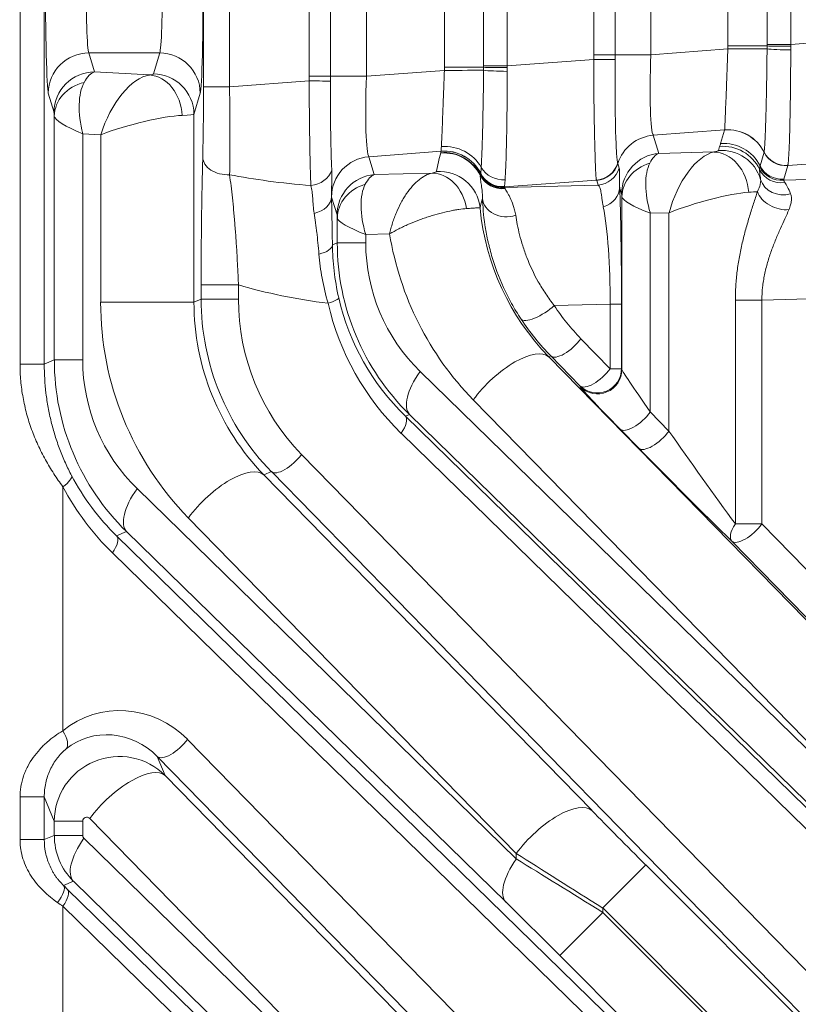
# Model space of a CAD drawing. Header units: millimetres. Extents: x 4 to 836, y 5 to 589.
# Tile 136 of 154: x 725 to 734, y 265 to 277. Entities that reach past the tile are written whole.
import ezdxf

# ---------------------------------------------------------------- set-up
doc = ezdxf.new("R2010")
doc.units = ezdxf.units.MM
doc.layers.add('1', color=7, linetype='Continuous', true_color=0xffffff)
doc.styles.add('ideas_simplex', font='simplex.shx')
doc.dimstyles.get("Standard").update_dxf_attribs({"dimtxt": 0.18, "dimasz": 0.18, "dimexe": 0.18, "dimexo": 0.0625, "dimgap": 0.09, "dimtad": 0, "dimtih": 1, "dimtoh": 1, "dimdec": 4, "dimzin": 0, "dimdsep": 46, "dimtxsty": 'Standard', "dimcen": 0.09, "dimadec": 0, "dimazin": 0, "dimtfac": 1, "dimtdec": 4, "dimtofl": 0, "dimtmove": 0, "dimatfit": 3, "dimfxl": 1, "dimtolj": 1, "dimtzin": 0, "dimarcsym": 0})

# ---------------------------------------------------------------- blocks, each defined once
blk = doc.blocks.new('_U1')
at = {"layer": '1', "color": 152, "lineweight": 13}
for p, q in [((687.377459, 306.372389), (765.429845, 306.372389)), ((706.014546, 253.711148), (765.429845, 253.711148))]:
    blk.add_line(p, q, dxfattribs=at)
at = {"layer": '1', "color": 27, "lineweight": 13}
blk.add_line((763.429845, 306.372389), (763.429845, 253.711148), dxfattribs=at)
at = {"layer": '1', "color": 87, "lineweight": 25}
for p, q in [((761.929845, 287.144268), (756.304845, 287.144268)), ((756.304845, 287.144268), (756.304845, 285.644268)), ((761.929845, 285.644268), (761.929845, 287.144268)), ((756.304845, 274.439268), (756.304845, 272.939268)), ((761.929845, 272.939268), (761.929845, 274.439268)), ((756.304845, 272.939268), (761.929845, 272.939268))]:
    blk.add_line(p, q, dxfattribs=at)
at = {"layer": '1', "color": 27, "lineweight": 18}
for points in [[(763.429845, 306.372389), (763.958826, 303.372391), (762.900864, 303.372387)], [(763.429845, 253.711148), (762.900864, 256.711146), (763.958826, 256.71115)]]:
    blk.add_solid(points, dxfattribs=at)
at = {"layer": '1', "color": 87, "linetype": 'Continuous', "lineweight": 25, "char_height": 3, "attachment_point": 7, "rotation": 90, "line_spacing_factor": 1.204819, "style": 'ideas_simplex'}
for s, insert in [('\\W1.2097;52,7', (754.463845, 274.386768)), ('\\W1.2097;2.07', (761.776345, 274.386768))]:
    blk.add_mtext(s, dxfattribs=dict(at, insert=insert))
blk = doc.blocks.new('_U6')
at = {"layer": '1', "color": 152, "lineweight": 13}
for p, q in [((678.538624, 315.211223), (784.688083, 315.211223)), ((650.312249, 253.711148), (784.688083, 253.711148))]:
    blk.add_line(p, q, dxfattribs=at)
at = {"layer": '1', "color": 27, "lineweight": 13}
blk.add_line((782.688083, 315.211223), (782.688083, 253.711148), dxfattribs=at)
at = {"layer": '1', "color": 87, "lineweight": 25}
for p, q in [((781.188083, 293.048685), (775.563083, 293.048685)), ((775.563083, 293.048685), (775.563083, 291.548685)), ((781.188083, 291.548685), (781.188083, 293.048685)), ((775.563083, 277.373685), (775.563083, 275.873685)), ((781.188083, 275.873685), (781.188083, 277.373685)), ((775.563083, 275.873685), (781.188083, 275.873685))]:
    blk.add_line(p, q, dxfattribs=at)
at = {"layer": '1', "color": 27, "lineweight": 18}
for points in [[(782.688083, 315.211223), (783.217064, 312.211225), (782.159102, 312.211221)], [(782.688083, 253.711148), (782.159102, 256.711146), (783.217064, 256.71115)]]:
    blk.add_solid(points, dxfattribs=at)
at = {"layer": '1', "color": 87, "linetype": 'Continuous', "lineweight": 25, "char_height": 3, "attachment_point": 7, "rotation": 90, "line_spacing_factor": 1.204819, "style": 'ideas_simplex'}
for s, insert in [('\\W1.2558;2.421', (781.034583, 277.321185)), ('\\W1.2097;61,5', (773.722083, 278.806185))]:
    blk.add_mtext(s, dxfattribs=dict(at, insert=insert))

msp = doc.modelspace()

# ---------------------------------------------------------------- linework, layer by layer
at = {"layer": '1', "color": 143, "linetype": 'Continuous', "lineweight": 13}
for p, q in [((724.754, 272.495), (724.754, 335.928)), ((725.053, 335.928), (725.053, 272.495)), ((727.016, 275.913), (727.016, 283.509)), ((727.336, 283.509), (727.336, 275.913)), ((728.317, 276.043), (728.317, 283.379)), ((728.582, 283.379), (728.582, 276.043)), ((729.022, 283.379), (729.022, 276.043)), ((729.984, 276.154), (729.984, 283.269)), ((730.468, 276.172), (730.468, 283.251)), ((730.759, 283.251), (730.759, 276.172)), ((731.824, 276.308), (731.824, 283.114)), ((732.088, 283.114), (732.088, 276.308)), ((732.529, 283.114), (732.529, 276.308)), ((733.477, 276.417), (733.477, 283.005)), ((733.962, 276.436), (733.962, 282.987)), ((734.252, 282.987), (734.252, 276.436)), ((734.252, 276.436), (735.33, 276.517)), ((732.529, 276.308), (733.477, 276.38)), ((733.962, 276.417), (733.477, 276.417)), ((733.962, 276.436), (734.252, 276.436)), ((725.602, 276.331), (725.672, 276.096)), ((726.475, 276.331), (725.602, 276.331)), ((726.397, 276.072), (726.475, 276.331)), ((730.759, 276.172), (731.824, 276.252)), ((731.824, 276.308), (732.088, 276.308)), ((732.529, 276.308), (732.088, 276.308)), ((729.022, 276.043), (729.984, 276.116)), ((729.984, 276.154), (730.468, 276.154)), ((730.468, 276.172), (730.759, 276.172)), ((725.672, 276.096), (726.349, 276.059)), ((728.317, 276.043), (728.582, 276.043)), ((728.582, 276.043), (729.022, 276.043)), ((727.336, 275.913), (727.016, 275.913)), ((727.336, 275.913), (728.317, 275.987)), ((725.173, 275.598), (725.102, 275.833)), ((726.975, 275.833), (726.897, 275.574)), ((725.176, 272.546), (725.176, 275.553)), ((726.897, 275.574), (726.897, 273.259)), ((725.526, 275.335), (725.526, 272.546)), ((725.748, 275.323), (725.526, 275.335)), ((725.748, 273.259), (725.748, 275.323)), ((733.437, 275.383), (732.559, 275.317)), ((732.559, 275.317), (732.628, 275.092)), ((733.388, 275.213), (733.437, 275.381)), ((733.361, 275.128), (733.376, 275.178)), ((729.945, 275.119), (729.053, 275.052)), ((729.053, 275.052), (729.12, 274.831)), ((732.628, 275.092), (733.306, 275.11)), ((733.875, 274.939), (733.924, 275.107)), ((735.365, 275.029), (734.216, 274.942)), ((732.122, 274.968), (732.14, 274.911)), ((734.216, 274.942), (734.167, 274.775)), ((729.12, 274.831), (729.832, 274.85)), ((734.163, 274.762), (735.437, 274.796)), ((730.721, 274.672), (731.878, 274.702)), ((731.858, 274.764), (730.723, 274.679)), ((731.878, 274.702), (731.861, 274.759)), ((732.168, 274.596), (732.144, 274.676)), ((728.661, 274.335), (728.593, 274.555)), ((732.172, 272.428), (732.172, 274.557)), ((728.664, 273.991), (728.664, 274.296)), ((732.752, 274.36), (732.522, 274.354)), ((732.522, 274.354), (732.522, 271.906)), ((732.752, 271.67), (732.752, 274.36)), ((729.309, 274.1), (729.014, 274.093)), ((729.014, 274.093), (729.014, 273.991)), ((728.604, 273.966), (728.664, 273.991)), ((728.664, 273.991), (729.014, 273.991)), ((726.986, 273.471), (727.446, 273.471)), ((726.986, 273.296), (726.986, 273.471)), ((727.446, 273.471), (727.446, 273.296)), ((735.586, 273.328), (733.897, 273.284)), ((726.897, 273.259), (725.748, 273.259)), ((726.897, 273.259), (726.986, 273.296)), ((727.446, 273.296), (726.986, 273.296)), ((732.027, 273.235), (731.338, 273.217)), ((732.027, 272.439), (732.027, 273.235)), ((732.027, 273.235), (732.167, 273.235)), ((732.167, 273.235), (732.167, 272.439)), ((733.57, 270.525), (733.57, 273.284)), ((733.57, 273.284), (733.897, 273.284)), ((733.897, 273.284), (733.897, 270.525)), ((731.667, 272.808), (732.027, 272.439)), ((731.295, 272.596), (731.27, 272.585)), ((731.655, 272.227), (731.295, 272.596)), ((724.754, 272.495), (725.053, 272.495)), ((725.053, 272.495), (725.176, 272.546)), ((725.176, 272.546), (725.526, 272.546)), ((731.27, 272.585), (735.24, 268.523)), ((729.684, 272.405), (735.384, 266.838)), ((732.027, 272.439), (732.167, 272.439)), ((732.167, 272.439), (732.172, 272.428)), ((731.66, 272.215), (731.655, 272.227)), ((735.384, 266.893), (730.34, 272.055)), ((729.554, 271.875), (729.503, 271.854)), ((735.254, 266.308), (729.554, 271.875)), ((732.522, 271.906), (732.752, 271.67)), ((729.503, 271.854), (738.139, 263.419)), ((738.086, 263.207), (729.451, 271.642)), ((732.38, 271.458), (732.15, 271.694)), ((728.224, 271.382), (738.086, 261.289)), ((727.852, 271.17), (727.758, 271.131)), ((737.715, 261.077), (727.852, 271.17)), ((727.758, 271.131), (731.8, 266.995)), ((725.283, 270.983), (725.283, 267.975)), ((726.196, 270.96), (730.87, 266.395)), ((730.87, 266.464), (726.828, 270.601)), ((726.066, 270.43), (725.944, 270.38)), ((730.74, 265.865), (726.066, 270.43)), ((733.57, 270.525), (733.897, 270.525)), ((733.897, 270.525), (735.586, 268.798)), ((725.944, 270.38), (738.139, 258.469)), ((735.214, 268.586), (733.525, 270.313)), ((738.086, 258.257), (725.892, 270.167)), ((726.818, 267.87), (735.015, 259.482)), ((734.643, 259.27), (726.446, 267.658)), ((726.446, 267.658), (726.543, 267.424)), ((726.543, 267.424), (731.8, 262.045)), ((724.754, 267.161), (725.053, 267.161)), ((724.754, 266.634), (724.754, 267.161)), ((725.176, 266.862), (725.053, 267.161)), ((725.053, 267.161), (725.053, 266.634)), ((730.87, 261.515), (725.613, 266.894)), ((725.176, 266.862), (725.526, 266.862)), ((725.176, 266.685), (725.176, 266.862)), ((725.526, 266.862), (725.526, 266.685)), ((725.053, 266.634), (725.176, 266.685)), ((725.176, 266.685), (725.526, 266.685)), ((725.541, 266.65), (730.87, 261.446)), ((724.754, 266.634), (725.053, 266.634)), ((730.87, 266.395), (730.87, 266.464)), ((732.466, 266.321), (731.936, 265.791)), ((732.466, 266.321), (737.723, 261.064)), ((725.411, 266.12), (725.289, 266.07)), ((730.74, 260.916), (725.411, 266.12)), ((733.47, 257.816), (725.283, 265.812)), ((725.283, 265.812), (725.283, 263.025)), ((731.406, 265.206), (731.936, 265.736)), ((731.936, 265.791), (731.936, 265.736)), ((738.018, 259.709), (731.936, 265.791)), ((731.936, 265.736), (738.018, 259.654)), ((738.147, 258.465), (731.406, 265.206))]:
    msp.add_line(p, q, dxfattribs=at)
at = {"layer": '1', "color": 143, "linetype": 'Continuous', "lineweight": 18}
msp.add_line((725.335, 266.025), (733.522, 258.029), dxfattribs=at)
at = {"layer": '1', "color": 143, "linetype": 'Continuous', "lineweight": 13}
for centre, major_axis, ratio, start_param, end_param in [((725.106, 277.327), (0, -1.5), 0.026186, 4.712389, 6.195919), ((725.605, 277.327), (0, -1), 0.039279, 4.712389, 6.195919), ((726.472, 277.327), (0, -1), 0.039279, 0.087266, 1.570796), ((726.972, 277.327), (0, -1.5), 0.026186, 0.087266, 1.570796), ((733.512, 276.38), (-0.5, -0.001), 0.000077, 3.597528, 4.782202), ((734.231, 276.381), (-0.3, 0.006), 0.044184, 0.456381, 1.644893), ((734.231, 276.417), (-0.3, 0.002), 0.014605, 0.454447, 1.641843), ((725.602, 275.833), (-0.479, -0.143), 0.995856, 4.422707, 5.991222), ((726.475, 275.833), (-0.479, 0.143), 0.995856, 3.433556, 5.002071), ((731.803, 276.252), (-0.3, 0.004), 0.000932, 3.454247, 4.642582), ((732.603, 276.319), (-0.038, -1.006), 0.073389, 4.726012, 6.204078), ((730.019, 276.116), (0.5, 0.001), 0.000077, 0.455935, 1.640609), ((730.738, 276.154), (-0.3, 0.002), 0.014605, 0.454447, 1.641843), ((730.737, 276.117), (-0.3, 0.006), 0.044184, 0.456381, 1.644893), ((725.672, 275.598), (0.479, 0.143), 0.995856, 1.281115, 2.84963), ((725.672, 275.349), (-0.025, -0.75), 0.344332, 3.237443, 3.751994), ((726.148, 275.323), (-0.306, -0.723), 0.478289, 3.414946, 4.911933), ((726.148, 276.072), (-0.25, 0), 0.087489, 2.505603, 3.115413), ((726.349, 275.561), (0.059, -0.497), 0.802499, 1.475989, 2.994994), ((726.397, 275.574), (0.479, -0.143), 0.995856, 0.291963, 1.860478), ((729.097, 276.054), (-0.038, -1.006), 0.073389, 4.726012, 6.204078), ((725.676, 275.553), (0.499, 0.022), 0.864178, 1.798159, 3.089547), ((725.926, 275.335), (-0.254, 0.751), 0.483887, 0.426364, 1.4088), ((726.984, 275.917), (0, 1.203), 0.026128, 3.902605, 4.709108), ((727.284, 275.917), (-0.023, 1.503), 0.034806, 3.902736, 4.709239), ((728.296, 275.987), (-0.3, 0.004), 0.000932, 3.454247, 4.642582), ((725.172, 275.349), (0, 0.25), 0.031404, 5.663725, 6.178276), ((725.926, 275.335), (-0.749, 0.229), 0.170757, 0.078247, 1.060683), ((726.148, 275.323), (-0.749, -0.207), 0.157833, 3.733955, 5.230942), ((726.148, 275.574), (-0.75, 0), 0.029163, 2.505603, 3.115413), ((733.478, 274.886), (-0.479, 0.144), 0.995612, 3.899122, 5.085129), ((733.477, 274.885), (-0.48, 0.14), 0.995643, 3.889417, 5.075773), ((732.599, 274.82), (-0.478, -0.146), 0.996014, 4.49794, 5.68434), ((729.994, 274.708), (0.499, -0.036), 0.938818, 0.547264, 1.733597), ((733.402, 274.631), (0.48, -0.14), 0.995643, 0.571952, 1.93418), ((733.417, 274.682), (0.48, -0.14), 0.995643, 0.730359, 1.93418), ((733.428, 274.717), (-0.48, 0.14), 0.995643, 3.889373, 5.075773), ((727.306, 275.046), (0.3, -0.008), 0.722159, 3.179445, 4.834687), ((729.093, 274.555), (0.478, 0.146), 0.996014, 1.356348, 2.843741), ((733.389, 275.219), (-2.573, -3.534), 0.711936, 5.221056, 5.279013), ((729.98, 274.605), (0.482, -0.133), 0.995688, 0.731205, 1.92025), ((729.979, 274.601), (0.484, -0.124), 0.995743, 0.710839, 1.90235), ((729.985, 274.624), (0.485, -0.123), 0.995093, 0.714697, 1.900657), ((729.985, 274.623), (0.481, -0.135), 0.995673, 0.739027, 1.924991), ((732.668, 274.596), (0.478, 0.146), 0.996014, 1.356348, 2.843741), ((732.667, 274.347), (-0.012, 0.75), 0.344743, 0.106674, 0.57782), ((733.152, 274.36), (-0.267, -0.744), 0.48275, 3.43054, 4.884123), ((733.111, 275.108), (-0.25, -0.021), 0.087194, 2.455026, 3.10824), ((733.346, 274.613), (-0.093, 0.491), 0.77245, 4.566424, 6.145514), ((734.192, 275.243), (-0.297, 0.044), 0.993716, 0.611983, 1.798874), ((734.192, 275.24), (-0.288, 0.084), 0.995643, 0.74778, 1.93418), ((734.192, 275.241), (-0.292, 0.068), 0.995069, 0.693593, 1.88023), ((730.704, 275.048), (-0.299, 0.017), 0.935903, 0.533754, 1.720236), ((731.834, 275.062), (-0.268, -0.136), 0.995564, 1.18467, 2.373815), ((731.836, 275.056), (-0.287, -0.088), 0.996014, 1.356348, 2.542747), ((731.853, 275), (-0.287, -0.088), 0.996014, 1.356348, 2.542747), ((732.672, 274.557), (0.499, 0.024), 0.878584, 1.845316, 3.086754), ((732.922, 274.354), (-0.292, 0.731), 0.480074, 0.398667, 1.381103), ((734.139, 275.06), (-0.284, 0.098), 0.995471, 0.795333, 1.981733), ((734.143, 275.073), (-0.288, 0.084), 0.995643, 0.74778, 1.93418), ((731.206, 276.213), (-5.474, -0.489), 0.272631, 0.761648, 0.99519), ((728.308, 274.954), (-0.299, -0.018), 0.865443, 1.618775, 2.80586), ((729.161, 274.335), (0.478, 0.146), 0.996014, 1.356348, 2.843741), ((729.16, 274.086), (-0.012, 0.75), 0.344743, 0.106674, 0.57782), ((729.872, 274.353), (0.095, -0.491), 0.78085, 1.54186, 3.001624), ((729.926, 274.371), (0.49, -0.101), 0.995869, 0.303204, 1.855151), ((730.696, 274.959), (0.3, -0.013), 0.991805, 3.647782, 4.860853), ((730.696, 274.954), (0.3, 0.007), 0.98984, 3.578323, 4.803505), ((730.697, 274.97), (0.288, -0.085), 0.995635, 3.891813, 5.078213), ((730.699, 274.976), (-0.288, 0.083), 0.995657, 0.743635, 1.930035), ((730.7, 274.979), (0.298, -0.037), 0.993647, 3.731323, 4.918266), ((730.7, 274.98), (0.298, -0.033), 0.992902, 3.718241, 4.90519), ((734.137, 275.025), (-0.298, -0.034), 0.982269, 0.338228, 1.604787), ((729.164, 274.296), (0.499, 0.024), 0.878584, 1.845316, 3.086754), ((729.414, 274.093), (-0.292, 0.731), 0.480074, 0.398667, 1.381103), ((731.844, 274.676), (-0.3, -0.013), 0.858349, 1.869708, 3.09055), ((732.11, 273.208), (-0.001, -1.801), 0.031454, 1.585671, 2.524386), ((734.168, 274.857), (-0.296, -0.051), 0.915327, 0.125659, 1.692709), ((728.293, 274.558), (-0.3, -0.008), 0.714578, 1.843542, 3.104165), ((728.597, 276.054), (0, -1.504), 0.026222, 6.177313, 6.197691), ((732.167, 274.347), (0, -0.25), 0.031454, 2.568107, 3.039253), ((732.922, 274.354), (-0.749, 0.213), 0.16115, 0.071877, 1.054313), ((733.152, 274.36), (-0.749, -0.223), 0.167328, 3.77126, 5.224842), ((733.152, 274.611), (-0.75, -0.02), 0.029238, 2.461402, 2.739118), ((734.118, 274.622), (-0.275, 0.121), 0.688049, 0.568972, 2.263536), ((733.43, 274.722), (-2.322, -3.107), 0.675351, 5.232963, 5.26677), ((733.35, 274.689), (-0.564, 2.949), 0.978608, 1.475754, 2.162892), ((730.753, 274.556), (0.3, 0.008), 0.813973, 3.187775, 5.062913), ((731.81, 273.208), (-0.01, -1.501), 0.144199, 1.589559, 2.528275), ((728.66, 274.086), (0, -0.25), 0.031454, 2.568107, 3.039253), ((729.414, 274.093), (-0.749, 0.213), 0.16115, 0.071877, 1.054313), ((732.95, 274.689), (-0.71, 3.685), 0.98281, 1.54144, 2.162404), ((728.304, 273.966), (-0.3, -0.004), 0.431916, 2.030565, 3.112565), ((731.702, 274.007), (-2.979, -0.605), 0.986374, 6.085419, 6.870533), ((731.303, 274.007), (-2.243, -0.46), 0.981792, 6.084484, 6.869598), ((730.406, 276.213), (-5.359, -0.61), 0.555322, 0.923637, 1.154563), ((729.438, 273.235), (-0.71, 3.685), 0.98281, 1.377289, 2.162404), ((729.838, 273.235), (-0.564, 2.949), 0.978608, 1.377778, 2.162892), ((729.943, 273.278), (-0.57, 2.947), 0.984491, 1.376954, 2.162069), ((730.103, 273.278), (-0.511, 2.653), 0.98281, 1.377289, 2.162404), ((728.39, 273.245), (0.292, 0.067), 0.139135, 5.25878, 6.254992), ((731.825, 273.991), (-3.29, -0.675), 0.981792, 0.022214, 0.586413), ((731.665, 273.991), (-2.996, -0.616), 0.97997, 0.022016, 0.586215), ((731.178, 273.217), (0.251, 0.165), 0.326637, 3.170991, 5.174313), ((733.546, 274.704), (-0.511, 2.653), 0.98281, 1.967326, 2.162404), ((733.386, 274.704), (-0.57, 2.947), 0.984491, 1.966991, 2.162069), ((731.507, 272.808), (0.215, 0.21), 0.402972, 3.170199, 5.103517), ((730.739, 272.055), (-0.536, -0.524), 0.402972, 3.170199, 5.103517), ((728.215, 272.562), (-2.979, -0.605), 0.986374, 6.085419, 6.870533), ((727.815, 272.562), (-2.243, -0.46), 0.981792, 6.084484, 6.869598), ((730.084, 272.405), (0.524, 0.537), 0.410893, 1.952429, 3.112876), ((731.867, 272.439), (-0.277, -0.115), 0.997667, 0.393526, 2.748067), ((731.867, 272.439), (-0.215, -0.21), 0.402972, 0.028606, 1.961924), ((731.872, 272.428), (-0.277, -0.115), 0.997667, 0.393526, 2.748067), ((732.922, 271.379), (-0.75, 1.051), 0.017505, 0.050704, 1.03314), ((732.709, 271.167), (-1.05, 1.051), 0.01851, 0.0447, 1.027137), ((732.362, 271.906), (-0.215, -0.21), 0.402972, 0.028606, 1.961924), ((729.291, 271.642), (0.21, 0.215), 0.410893, 5.094022, 6.254469), ((732.592, 271.67), (-0.215, -0.21), 0.402972, 0.028606, 1.961924), ((733.152, 271.143), (-0.75, 1.051), 0.017505, 1.03314, 2.186692), ((728.064, 271.382), (0.215, 0.21), 0.402972, 3.170199, 5.103517), ((732.94, 270.931), (-1.05, 1.051), 0.01851, 1.027137, 2.180688), ((727.228, 270.601), (-0.536, -0.524), 0.402972, 3.170199, 5.103517), ((725.123, 270.983), (-0.265, -0.14), 0.281662, 2.061936, 3.112164), ((728.106, 272.517), (-2.996, -0.616), 0.97997, 0.277347, 0.586215), ((728.266, 272.517), (-3.29, -0.675), 0.981792, 0.277545, 0.586413), ((726.596, 270.96), (0.524, 0.537), 0.410893, 1.952429, 3.112876), ((733.737, 270.525), (-0.209, -0.215), 0.433312, 5.112171, 6.254136), ((733.737, 270.525), (0.215, 0.21), 0.402972, 3.170199, 5.103517), ((725.732, 270.167), (-0.21, -0.215), 0.410893, 1.952429, 3.112876), ((726.028, 267.122), (-0.922, 0.663), 0.956601, 4.531368, 6.04417), ((725.868, 267.122), (-0.674, 0.495), 0.940695, 4.534045, 6.046848), ((725.123, 267.975), (-0.193, 0.23), 0.434741, 3.213233, 4.362835), ((726.658, 267.87), (0.215, 0.21), 0.402972, 3.170199, 5.103517), ((725.977, 266.86), (-0.784, 0.164), 0.997285, 4.133421, 6.487962), ((726.013, 266.894), (-0.536, -0.524), 0.402972, 3.170199, 5.103517), ((731.27, 266.464), (-0.536, -0.524), 0.402972, 3.170199, 5.103517), ((725.577, 266.86), (-0.0419, 0.0301), 0.956601, 4.531368, 6.88591), ((732.466, 266.367), (-1.25, 1.251), 0.01851, 1.027137, 1.589317), ((725.977, 266.686), (-0.795, -0.091), 0.999179, 6.169152, 6.954266), ((725.941, 266.65), (-0.524, -0.537), 0.410893, 5.094022, 6.254469), ((725.577, 266.686), (-0.0499, -0.0102), 0.981792, 6.084484, 6.869598), ((731.936, 265.837), (-2, 1.25), 0.016642, 1.019021, 1.581201), ((731.27, 266.395), (0.524, 0.537), 0.410893, 1.952429, 3.112876), ((731.936, 265.69), (-2, 1.25), 0.016642, 4.722794, 5.284974), ((725.077, 265.857), (0.21, 0.214), 0.353168, 5.045722, 6.255202), ((724.962, 266.42), (-0.7, 0.7), 0.01851, 2.075627, 2.151498), ((725.123, 265.812), (0.21, 0.215), 0.410893, 5.094022, 6.254469), ((724.75, 266.208), (-1, 0.7), 0.017395, 2.069285, 2.145157), ((731.406, 265.16), (-1.25, 1.251), 0.01851, 4.730909, 5.29309)]:
    msp.add_ellipse(centre, major_axis=major_axis, ratio=ratio, start_param=start_param, end_param=end_param, dxfattribs=at)
for points, knots in [([(733.437, 275.383), (733.438, 275.388), (733.439, 275.4), (733.44, 275.424), (733.44, 275.434), (733.441, 275.451), (733.442, 275.457), (733.442, 275.469), (733.443, 275.476), (733.444, 275.51), (733.446, 275.542), (733.448, 275.598), (733.449, 275.618), (733.45, 275.649), (733.45, 275.66), (733.451, 275.682), (733.452, 275.693), (733.454, 275.75), (733.456, 275.799), (733.459, 275.864), (733.459, 275.878), (733.46, 275.905), (733.461, 275.919), (733.462, 275.96), (733.463, 275.989), (733.466, 276.075), (733.469, 276.134), (733.472, 276.225), (733.473, 276.256), (733.475, 276.318), (733.476, 276.349), (733.477, 276.38)], [0, 0, 0, 0, 0.125, 0.125, 0.1875, 0.1875, 0.21875, 0.21875, 0.25, 0.25, 0.375, 0.375, 0.4375, 0.4375, 0.46875, 0.46875, 0.5, 0.5, 0.625, 0.625, 0.65625, 0.65625, 0.6875, 0.6875, 0.75, 0.75, 0.875, 0.875, 0.9375, 0.9375, 1, 1, 1, 1]), ([(733.924, 275.109), (733.926, 275.117), (733.928, 275.132), (733.93, 275.165), (733.931, 275.178), (733.932, 275.199), (733.933, 275.207), (733.934, 275.223), (733.934, 275.231), (733.936, 275.276), (733.938, 275.317), (733.941, 275.387), (733.942, 275.412), (733.943, 275.465), (733.944, 275.493), (733.947, 275.58), (733.949, 275.643), (733.951, 275.742), (733.952, 275.776), (733.953, 275.829), (733.953, 275.847), (733.954, 275.883), (733.954, 275.901), (733.956, 275.992), (733.957, 276.067), (733.959, 276.183), (733.959, 276.222), (733.96, 276.301), (733.961, 276.34), (733.961, 276.38)], [0, 0, 0, 0, 0.125, 0.125, 0.1875, 0.1875, 0.21875, 0.21875, 0.25, 0.25, 0.375, 0.375, 0.4375, 0.4375, 0.5, 0.5, 0.625, 0.625, 0.6875, 0.6875, 0.71875, 0.71875, 0.75, 0.75, 0.875, 0.875, 0.9375, 0.9375, 1, 1, 1, 1]), ([(734.253, 276.367), (734.252, 276.278), (734.252, 276.191), (734.251, 276.062), (734.251, 276.02), (734.25, 275.957), (734.25, 275.936), (734.249, 275.894), (734.249, 275.874), (734.248, 275.771), (734.247, 275.694), (734.245, 275.583), (734.244, 275.547), (734.243, 275.495), (734.243, 275.478), (734.242, 275.444), (734.241, 275.427), (734.239, 275.346), (734.238, 275.288), (734.235, 275.209), (734.234, 275.184), (734.232, 275.137), (734.231, 275.115), (734.228, 275.056), (734.226, 275.023), (734.222, 274.986), (734.221, 274.975), (734.22, 274.962), (734.219, 274.958), (734.218, 274.951), (734.217, 274.948), (734.217, 274.946)], [0, 0, 0, 0, 0.125, 0.125, 0.1875, 0.1875, 0.21875, 0.21875, 0.25, 0.25, 0.375, 0.375, 0.4375, 0.4375, 0.46875, 0.46875, 0.5, 0.5, 0.625, 0.625, 0.6875, 0.6875, 0.75, 0.75, 0.875, 0.875, 0.9375, 0.9375, 0.96875, 0.96875, 1, 1, 1, 1]), ([(731.858, 274.764), (731.858, 274.766), (731.857, 274.769), (731.856, 274.775), (731.856, 274.779), (731.854, 274.791), (731.853, 274.801), (731.85, 274.838), (731.849, 274.871), (731.846, 274.922), (731.846, 274.933), (731.845, 274.955), (731.843, 274.99), (731.841, 275.055), (731.84, 275.113), (731.838, 275.175), (731.837, 275.208), (731.835, 275.31), (731.833, 275.384), (731.831, 275.501), (731.83, 275.541), (731.83, 275.603), (731.829, 275.624), (731.829, 275.667), (731.828, 275.688), (731.827, 275.796), (731.826, 275.885), (731.825, 276.021), (731.825, 276.066), (731.824, 276.136), (731.824, 276.159), (731.824, 276.206), (731.824, 276.229), (731.824, 276.252)], [0, 0, 0, 0, 0.03125, 0.03125, 0.0625, 0.0625, 0.125, 0.125, 0.25, 0.25, 0.28125, 0.28125, 0.3125, 0.375, 0.4375, 0.4375, 0.5, 0.5, 0.625, 0.625, 0.6875, 0.6875, 0.71875, 0.71875, 0.75, 0.75, 0.875, 0.875, 0.9375, 0.9375, 0.96875, 0.96875, 1, 1, 1, 1]), ([(732.088, 276.248), (732.088, 276.229), (732.088, 276.209), (732.088, 276.169), (732.087, 276.149), (732.087, 276.091), (732.087, 276.052), (732.087, 275.936), (732.087, 275.861), (732.088, 275.77), (732.088, 275.751), (732.088, 275.715), (732.089, 275.662), (732.09, 275.611), (732.091, 275.511), (732.092, 275.449), (732.095, 275.332), (732.097, 275.279), (732.1, 275.208), (732.101, 275.186), (732.102, 275.155), (732.103, 275.145), (732.104, 275.125), (732.104, 275.116), (732.107, 275.072), (732.11, 275.043), (732.113, 275.01), (732.115, 275), (732.117, 274.989), (732.117, 274.985), (732.119, 274.979), (732.12, 274.977), (732.12, 274.975)], [0, 0, 0, 0, 0.03125, 0.03125, 0.0625, 0.0625, 0.125, 0.125, 0.25, 0.25, 0.28125, 0.28125, 0.3125, 0.375, 0.375, 0.5, 0.5, 0.625, 0.625, 0.6875, 0.6875, 0.71875, 0.71875, 0.75, 0.75, 0.875, 0.875, 0.9375, 0.9375, 0.96875, 0.96875, 1, 1, 1, 1]), ([(729.947, 275.176), (729.948, 275.193), (729.949, 275.214), (729.951, 275.251), (729.951, 275.265), (729.953, 275.293), (729.953, 275.307), (729.955, 275.354), (729.957, 275.388), (729.959, 275.443), (729.96, 275.462), (729.961, 275.502), (729.962, 275.522), (729.964, 275.585), (729.966, 275.629), (729.969, 275.697), (729.969, 275.72), (729.971, 275.767), (729.972, 275.792), (729.975, 275.865), (729.978, 275.963), (729.982, 276.065), (729.984, 276.116)], [0, 0, 0, 0, 0.125, 0.125, 0.1875, 0.1875, 0.25, 0.25, 0.375, 0.375, 0.4375, 0.4375, 0.5, 0.5, 0.625, 0.625, 0.6875, 0.6875, 0.75, 0.75, 0.875, 1, 1, 1, 1]), ([(730.438, 274.92), (730.439, 274.943), (730.442, 274.997), (730.445, 275.068), (730.447, 275.128), (730.448, 275.148), (730.45, 275.192), (730.45, 275.214), (730.452, 275.284), (730.454, 275.334), (730.456, 275.413), (730.456, 275.44), (730.458, 275.496), (730.458, 275.525), (730.46, 275.612), (730.461, 275.671), (730.463, 275.763), (730.463, 275.794), (730.464, 275.857), (730.465, 275.889), (730.466, 275.986), (730.467, 276.051), (730.468, 276.116)], [0, 0, 0, 0, 0.125, 0.25, 0.25, 0.3125, 0.3125, 0.375, 0.375, 0.5, 0.5, 0.5625, 0.5625, 0.625, 0.625, 0.75, 0.75, 0.8125, 0.8125, 0.875, 0.875, 1, 1, 1, 1]), ([(730.759, 276.103), (730.759, 276.03), (730.758, 275.958), (730.758, 275.816), (730.757, 275.746), (730.756, 275.66), (730.756, 275.642), (730.756, 275.608), (730.755, 275.591), (730.755, 275.541), (730.754, 275.508), (730.753, 275.412), (730.752, 275.35), (730.75, 275.262), (730.749, 275.233), (730.748, 275.191), (730.748, 275.177), (730.747, 275.15), (730.747, 275.137), (730.745, 275.072), (730.744, 275.024), (730.741, 274.936), (730.739, 274.896), (730.736, 274.825), (730.734, 274.794), (730.732, 274.768)], [0, 0, 0, 0, 0.125, 0.125, 0.25, 0.25, 0.28125, 0.28125, 0.3125, 0.3125, 0.375, 0.375, 0.5, 0.5, 0.5625, 0.5625, 0.59375, 0.59375, 0.625, 0.625, 0.75, 0.75, 0.875, 0.875, 1, 1, 1, 1]), ([(728.338, 274.696), (728.337, 274.728), (728.336, 274.765), (728.334, 274.825), (728.333, 274.846), (728.332, 274.889), (728.331, 274.911), (728.33, 274.98), (728.329, 275.028), (728.327, 275.105), (728.326, 275.145), (728.326, 275.186), (728.325, 275.214), (728.325, 275.228), (728.324, 275.299), (728.322, 275.415), (728.321, 275.537), (728.32, 275.616), (728.32, 275.632), (728.319, 275.664), (728.319, 275.68), (728.319, 275.728), (728.318, 275.76), (728.318, 275.857), (728.317, 275.922), (728.317, 275.987)], [0, 0, 0, 0, 0.125, 0.125, 0.1875, 0.1875, 0.25, 0.25, 0.375, 0.375, 0.4375, 0.46875, 0.46875, 0.5, 0.5, 0.625, 0.75, 0.75, 0.78125, 0.78125, 0.8125, 0.8125, 0.875, 0.875, 1, 1, 1, 1]), ([(728.582, 275.984), (728.581, 275.928), (728.581, 275.873), (728.581, 275.791), (728.581, 275.763), (728.581, 275.709), (728.581, 275.682), (728.581, 275.602), (728.581, 275.498), (728.582, 275.399), (728.583, 275.327), (728.584, 275.304), (728.584, 275.258), (728.585, 275.235), (728.586, 275.17), (728.587, 275.129), (728.589, 275.07), (728.589, 275.051), (728.591, 275.014), (728.591, 274.996), (728.593, 274.945), (728.595, 274.914), (728.596, 274.885)], [0, 0, 0, 0, 0.125, 0.125, 0.1875, 0.1875, 0.25, 0.25, 0.375, 0.5, 0.5, 0.5625, 0.5625, 0.625, 0.625, 0.75, 0.75, 0.8125, 0.8125, 0.875, 0.875, 1, 1, 1, 1]), ([(732.14, 274.911), (732.142, 274.904), (732.143, 274.894), (732.144, 274.868), (732.144, 274.851), (732.143, 274.813), (732.142, 274.79), (732.141, 274.738), (732.142, 274.709), (732.144, 274.676)], [0, 0, 0, 0, 0.25, 0.25, 0.5, 0.5, 0.75, 0.75, 1, 1, 1, 1]), ([(727.337, 274.83), (727.349, 274.74), (727.36, 274.645), (727.377, 274.494), (727.382, 274.442), (727.389, 274.361), (727.392, 274.333), (727.397, 274.277), (727.399, 274.249), (727.406, 274.163), (727.411, 274.105), (727.419, 273.985), (727.423, 273.924), (727.429, 273.83), (727.43, 273.798), (727.434, 273.733), (727.436, 273.701), (727.44, 273.603), (727.443, 273.538), (727.446, 273.471)], [0, 0, 0, 0, 0.25, 0.25, 0.375, 0.375, 0.4375, 0.4375, 0.5, 0.5, 0.625, 0.625, 0.75, 0.75, 0.8125, 0.8125, 0.875, 0.875, 1, 1, 1, 1]), ([(728.596, 274.885), (728.598, 274.858), (728.598, 274.831), (728.598, 274.777), (728.597, 274.751), (728.595, 274.697), (728.594, 274.67), (728.592, 274.615), (728.591, 274.587), (728.592, 274.558)], [0, 0, 0, 0, 0.25, 0.25, 0.5, 0.5, 0.75, 0.75, 1, 1, 1, 1]), ([(729.832, 274.85), (729.806, 274.844), (729.779, 274.835), (729.739, 274.814), (729.726, 274.806), (729.699, 274.788), (729.685, 274.778), (729.645, 274.746), (729.619, 274.72), (729.567, 274.663), (729.543, 274.631), (729.507, 274.58), (729.496, 274.563), (729.473, 274.526), (729.462, 274.507), (729.431, 274.448), (729.411, 274.408), (729.384, 274.344), (729.376, 274.323), (729.36, 274.279), (729.352, 274.257), (729.338, 274.213), (729.331, 274.19), (729.322, 274.157), (729.32, 274.145), (729.314, 274.123), (729.312, 274.111), (729.309, 274.1)], [0, 0, 0, 0, 0.125, 0.125, 0.1875, 0.1875, 0.25, 0.25, 0.375, 0.375, 0.5, 0.5, 0.5625, 0.5625, 0.625, 0.625, 0.75, 0.75, 0.8125, 0.8125, 0.875, 0.875, 0.9375, 0.9375, 0.96875, 0.96875, 1, 1, 1, 1]), ([(729.832, 274.85), (729.84, 274.851), (729.848, 274.853), (729.861, 274.856), (729.866, 274.858), (729.88, 274.862), (729.885, 274.865), (729.885, 274.867)], [0, 0, 0, 0, 0.25, 0.25, 0.5, 0.5, 1, 1, 1, 1]), ([(730.454, 274.537), (730.454, 274.557), (730.453, 274.575), (730.451, 274.609), (730.45, 274.625), (730.445, 274.67), (730.441, 274.696), (730.436, 274.731), (730.434, 274.741), (730.431, 274.761), (730.43, 274.771), (730.427, 274.796), (730.426, 274.81), (730.427, 274.822)], [0, 0, 0, 0, 0.125, 0.125, 0.25, 0.25, 0.5, 0.5, 0.625, 0.625, 0.75, 0.75, 1, 1, 1, 1]), ([(733.881, 274.772), (733.878, 274.8), (733.874, 274.824), (733.869, 274.865), (733.867, 274.882), (733.867, 274.896)], [0, 0, 0, 0, 0.5, 0.5, 1, 1, 1, 1]), ([(728.379, 274.354), (728.374, 274.387), (728.37, 274.419), (728.365, 274.481), (728.364, 274.511), (728.36, 274.568), (728.357, 274.595), (728.35, 274.647), (728.345, 274.672), (728.338, 274.696)], [0, 0, 0, 0, 0.25, 0.25, 0.5, 0.5, 0.75, 0.75, 1, 1, 1, 1]), ([(730.725, 274.683), (730.725, 274.683), (730.725, 274.683), (730.725, 274.682), (730.724, 274.682), (730.724, 274.682)], [0, 0, 0, 0, 0.477413, 0.477413, 1, 1, 1, 1]), ([(730.732, 274.768), (730.731, 274.747), (730.73, 274.729), (730.727, 274.701), (730.726, 274.69), (730.725, 274.683)], [0, 0, 0, 0, 0.5, 0.5, 1, 1, 1, 1]), ([(730.73, 274.659), (730.737, 274.648), (730.747, 274.633), (730.764, 274.604), (730.769, 274.594), (730.782, 274.571), (730.788, 274.558), (730.807, 274.518), (730.821, 274.487), (730.838, 274.434), (730.844, 274.415), (730.854, 274.375), (730.859, 274.353), (730.863, 274.33)], [0, 0, 0, 0, 0.25, 0.25, 0.375, 0.375, 0.5, 0.5, 0.75, 0.75, 0.875, 0.875, 1, 1, 1, 1]), ([(731.943, 274.434), (731.935, 274.472), (731.93, 274.507), (731.924, 274.554), (731.922, 274.568), (731.918, 274.595), (731.916, 274.607), (731.91, 274.64), (731.906, 274.658), (731.894, 274.686), (731.887, 274.696), (731.878, 274.702)], [0, 0, 0, 0, 0.25, 0.25, 0.375, 0.375, 0.5, 0.5, 0.75, 0.75, 1, 1, 1, 1]), ([(733.842, 274.622), (733.858, 274.653), (733.869, 274.682), (733.877, 274.713), (733.878, 274.719), (733.881, 274.731), (733.881, 274.737), (733.883, 274.753), (733.882, 274.763), (733.881, 274.772)], [0, 0, 0, 0, 0.5, 0.5, 0.625, 0.625, 0.75, 0.75, 1, 1, 1, 1]), ([(734.18, 274.734), (734.189, 274.719), (734.2, 274.7), (734.225, 274.654), (734.238, 274.627), (734.251, 274.595)], [0, 0, 0, 0, 0.5, 0.5, 1, 1, 1, 1]), ([(733.57, 273.284), (733.57, 273.344), (733.574, 273.463), (733.585, 273.582), (733.6, 273.7), (733.609, 273.759), (733.63, 273.875), (733.642, 273.932), (733.669, 274.046), (733.683, 274.102), (733.706, 274.185), (733.714, 274.212), (733.73, 274.267), (733.738, 274.294), (733.762, 274.374), (733.779, 274.425), (733.812, 274.526), (733.827, 274.575), (733.842, 274.622)], [0, 0, 0, 0, 0.125, 0.25, 0.25, 0.375, 0.375, 0.5, 0.5, 0.625, 0.625, 0.6875, 0.6875, 0.75, 0.75, 0.875, 0.875, 1, 1, 1, 1]), ([(734.251, 274.595), (734.255, 274.583), (734.259, 274.57), (734.261, 274.549), (734.262, 274.542), (734.262, 274.526), (734.261, 274.519), (734.259, 274.494), (734.255, 274.477), (734.245, 274.44), (734.238, 274.42), (734.23, 274.399)], [0, 0, 0, 0, 0.25, 0.25, 0.375, 0.375, 0.5, 0.5, 0.75, 0.75, 1, 1, 1, 1]), ([(730.423, 274.42), (730.422, 274.42), (730.413, 274.421), (730.391, 274.421), (730.37, 274.42), (730.362, 274.42), (730.345, 274.419), (730.336, 274.418), (730.306, 274.416), (730.284, 274.415), (730.258, 274.413)], [0, 0, 0, 0, 0.25, 0.5, 0.5, 0.625, 0.625, 0.75, 0.75, 1, 1, 1, 1]), ([(730.929, 273.05), (730.887, 273.113), (730.848, 273.178), (730.794, 273.276), (730.777, 273.309), (730.744, 273.375), (730.728, 273.408), (730.653, 273.573), (730.604, 273.705), (730.557, 273.867), (730.548, 273.899), (730.536, 273.948), (730.532, 273.964), (730.524, 273.996), (730.506, 274.075), (730.493, 274.151), (730.466, 274.328), (730.457, 274.438), (730.454, 274.537)], [0, 0, 0, 0, 0.125, 0.125, 0.1875, 0.1875, 0.25, 0.25, 0.5, 0.5, 0.5625, 0.5625, 0.59375, 0.59375, 0.625, 0.75, 0.75, 1, 1, 1, 1]), ([(728.438, 273.851), (728.431, 273.947), (728.421, 274.036), (728.409, 274.141), (728.406, 274.162), (728.401, 274.202), (728.398, 274.222), (728.39, 274.281), (728.385, 274.318), (728.379, 274.354)], [0, 0, 0, 0, 0.5, 0.5, 0.625, 0.625, 0.75, 0.75, 1, 1, 1, 1]), ([(730.258, 274.413), (730.229, 274.411), (730.197, 274.408), (730.145, 274.4), (730.127, 274.397), (730.09, 274.39), (730.071, 274.386), (730.012, 274.374), (729.971, 274.364), (729.886, 274.342), (729.844, 274.329), (729.779, 274.309), (729.757, 274.302), (729.714, 274.287), (729.692, 274.279), (729.627, 274.254), (729.584, 274.237), (729.522, 274.21), (729.501, 274.2), (729.461, 274.181), (729.441, 274.172), (729.401, 274.152), (729.382, 274.142), (729.354, 274.126), (729.345, 274.121), (729.327, 274.111), (729.318, 274.105), (729.309, 274.1)], [0, 0, 0, 0, 0.125, 0.125, 0.1875, 0.1875, 0.25, 0.25, 0.375, 0.375, 0.5, 0.5, 0.5625, 0.5625, 0.625, 0.625, 0.75, 0.75, 0.8125, 0.8125, 0.875, 0.875, 0.9375, 0.9375, 0.96875, 0.96875, 1, 1, 1, 1]), ([(730.863, 274.33), (730.874, 274.258), (730.889, 274.177), (730.922, 274.045), (730.935, 273.999), (730.957, 273.929), (730.965, 273.905), (730.982, 273.856), (730.991, 273.832), (731.038, 273.71), (731.085, 273.61), (731.155, 273.486), (731.17, 273.461), (731.2, 273.411), (731.216, 273.387), (731.266, 273.313), (731.301, 273.264), (731.338, 273.217)], [0, 0, 0, 0, 0.25, 0.25, 0.375, 0.375, 0.4375, 0.4375, 0.5, 0.5, 0.75, 0.75, 0.8125, 0.8125, 0.875, 0.875, 1, 1, 1, 1]), ([(734.23, 274.399), (734.215, 274.364), (734.199, 274.327), (734.163, 274.249), (734.145, 274.208), (734.116, 274.145), (734.107, 274.123), (734.088, 274.079), (734.078, 274.057), (734.05, 273.988), (734.032, 273.942), (733.998, 273.847), (733.982, 273.798), (733.953, 273.7), (733.941, 273.649), (733.925, 273.572), (733.92, 273.546), (733.912, 273.494), (733.909, 273.468), (733.9, 273.39), (733.897, 273.337), (733.897, 273.284)], [0, 0, 0, 0, 0.125, 0.125, 0.25, 0.25, 0.3125, 0.3125, 0.375, 0.375, 0.5, 0.5, 0.625, 0.625, 0.75, 0.75, 0.8125, 0.8125, 0.875, 0.875, 1, 1, 1, 1]), ([(728.55, 273.245), (728.52, 273.349), (728.496, 273.452), (728.459, 273.654), (728.446, 273.754), (728.438, 273.851)], [0, 0, 0, 0, 0.5, 0.5, 1, 1, 1, 1]), ([(725.283, 270.983), (725.244, 271.035), (725.206, 271.089), (725.134, 271.2), (725.099, 271.257), (725.05, 271.346), (725.034, 271.376), (725.003, 271.438), (724.989, 271.469), (724.946, 271.562), (724.92, 271.625), (724.874, 271.753), (724.833, 271.883), (724.803, 272.016), (724.785, 272.118), (724.779, 272.152), (724.77, 272.22), (724.766, 272.254), (724.757, 272.357), (724.754, 272.426), (724.754, 272.495)], [0, 0, 0, 0, 0.125, 0.125, 0.25, 0.25, 0.3125, 0.3125, 0.375, 0.375, 0.5, 0.5, 0.625, 0.75, 0.75, 0.8125, 0.8125, 0.875, 0.875, 1, 1, 1, 1]), ([(725.053, 272.495), (725.053, 272.374), (725.06, 272.255), (725.081, 272.077), (725.09, 272.018), (725.112, 271.901), (725.124, 271.843), (725.152, 271.727), (725.168, 271.67), (725.195, 271.584), (725.204, 271.555), (725.224, 271.499), (725.234, 271.47), (725.266, 271.386), (725.288, 271.332), (725.337, 271.224), (725.363, 271.172), (725.389, 271.121)], [0, 0, 0, 0, 0.25, 0.25, 0.375, 0.375, 0.5, 0.5, 0.625, 0.625, 0.6875, 0.6875, 0.75, 0.75, 0.875, 0.875, 1, 1, 1, 1]), ([(724.754, 267.161), (724.754, 267.183), (724.755, 267.205), (724.759, 267.248), (724.762, 267.27), (724.772, 267.333), (724.783, 267.375), (724.804, 267.437), (724.812, 267.457), (724.829, 267.497), (724.838, 267.517), (724.869, 267.575), (724.891, 267.611), (724.941, 267.681), (724.968, 267.714), (725.011, 267.762), (725.026, 267.777), (725.056, 267.807), (725.072, 267.821), (725.119, 267.863), (725.151, 267.888), (725.217, 267.934), (725.25, 267.956), (725.283, 267.975)], [0, 0, 0, 0, 0.0625, 0.0625, 0.125, 0.125, 0.25, 0.25, 0.3125, 0.3125, 0.375, 0.375, 0.5, 0.5, 0.625, 0.625, 0.6875, 0.6875, 0.75, 0.75, 0.875, 0.875, 1, 1, 1, 1]), ([(725.322, 267.752), (725.304, 267.737), (725.285, 267.72), (725.258, 267.691), (725.248, 267.682), (725.231, 267.661), (725.222, 267.65), (725.205, 267.628), (725.196, 267.617), (725.18, 267.594), (725.173, 267.582), (725.151, 267.545), (725.138, 267.52), (725.12, 267.482), (725.114, 267.468), (725.103, 267.442), (725.098, 267.428), (725.085, 267.387), (725.077, 267.36), (725.065, 267.304), (725.06, 267.275), (725.054, 267.218), (725.053, 267.19), (725.053, 267.161)], [0, 0, 0, 0, 0.125, 0.125, 0.1875, 0.1875, 0.25, 0.25, 0.3125, 0.3125, 0.375, 0.375, 0.5, 0.5, 0.5625, 0.5625, 0.625, 0.625, 0.75, 0.75, 0.875, 0.875, 1, 1, 1, 1]), ([(725.217, 265.857), (725.187, 265.878), (725.157, 265.901), (725.098, 265.949), (725.069, 265.974), (724.986, 266.056), (724.936, 266.116), (724.871, 266.217), (724.851, 266.252), (724.817, 266.324), (724.802, 266.361), (724.779, 266.437), (724.77, 266.475), (724.76, 266.534), (724.758, 266.554), (724.755, 266.594), (724.754, 266.614), (724.754, 266.634)], [0, 0, 0, 0, 0.125, 0.125, 0.25, 0.25, 0.5, 0.5, 0.625, 0.625, 0.75, 0.75, 0.875, 0.875, 0.9375, 0.9375, 1, 1, 1, 1]), ([(725.053, 266.634), (725.053, 266.58), (725.058, 266.528), (725.074, 266.45), (725.08, 266.424), (725.092, 266.386), (725.097, 266.373), (725.106, 266.348), (725.111, 266.336), (725.126, 266.299), (725.138, 266.275), (725.157, 266.24), (725.163, 266.229), (725.177, 266.207), (725.184, 266.195), (725.199, 266.174), (725.207, 266.163), (725.223, 266.143), (725.231, 266.133), (725.255, 266.104), (725.272, 266.086), (725.289, 266.07)], [0, 0, 0, 0, 0.25, 0.25, 0.375, 0.375, 0.4375, 0.4375, 0.5, 0.5, 0.625, 0.625, 0.6875, 0.6875, 0.75, 0.75, 0.8125, 0.8125, 0.875, 0.875, 1, 1, 1, 1])]:
    msp.add_open_spline(points, degree=3, knots=knots, dxfattribs=at)
for points in [[(733.477, 276.38), (733.477, 276.392), (733.477, 276.405), (733.477, 276.417)], [(733.961, 276.38), (733.961, 276.393), (733.961, 276.405), (733.962, 276.417)], [(733.962, 276.417), (733.962, 276.423), (733.962, 276.429), (733.962, 276.436)], [(734.252, 276.436), (734.252, 276.428), (734.252, 276.42), (734.252, 276.413)], [(734.252, 276.413), (734.253, 276.397), (734.253, 276.382), (734.253, 276.367)], [(731.824, 276.252), (731.824, 276.271), (731.824, 276.289), (731.824, 276.308)], [(732.088, 276.308), (732.088, 276.288), (732.088, 276.268), (732.088, 276.248)], [(729.984, 276.116), (729.984, 276.128), (729.984, 276.141), (729.984, 276.154)], [(730.468, 276.154), (730.468, 276.16), (730.468, 276.166), (730.468, 276.172)], [(730.468, 276.116), (730.468, 276.129), (730.468, 276.141), (730.468, 276.154)], [(730.759, 276.172), (730.759, 276.164), (730.759, 276.157), (730.759, 276.149)], [(730.759, 276.149), (730.759, 276.134), (730.759, 276.118), (730.759, 276.103)], [(728.317, 275.987), (728.317, 276.006), (728.317, 276.025), (728.317, 276.043)], [(728.582, 276.043), (728.582, 276.023), (728.582, 276.004), (728.582, 275.984)], [(733.437, 275.381), (733.437, 275.382), (733.437, 275.382), (733.437, 275.383)], [(729.945, 275.12), (729.945, 275.124), (729.945, 275.137), (729.946, 275.161), (729.947, 275.176)], [(733.376, 275.178), (733.378, 275.184), (733.382, 275.196), (733.386, 275.208), (733.388, 275.213)], [(729.939, 275.101), (729.941, 275.107), (729.943, 275.113), (729.945, 275.119)], [(729.939, 275.098), (729.939, 275.099), (729.939, 275.1), (729.939, 275.101)], [(729.945, 275.119), (729.945, 275.119), (729.945, 275.12), (729.945, 275.12)], [(733.924, 275.107), (733.924, 275.108), (733.924, 275.109), (733.924, 275.109)], [(733.924, 275.107), (733.924, 275.107), (733.924, 275.107), (733.924, 275.107)], [(730.432, 274.846), (730.433, 274.852), (730.435, 274.871), (730.437, 274.902), (730.438, 274.92)], [(732.12, 274.975), (732.121, 274.972), (732.122, 274.97), (732.122, 274.968)], [(733.867, 274.896), (733.867, 274.909), (733.868, 274.919), (733.871, 274.927)], [(733.871, 274.927), (733.872, 274.931), (733.874, 274.935), (733.875, 274.939)], [(734.217, 274.946), (734.217, 274.945), (734.216, 274.944), (734.216, 274.943)], [(734.216, 274.943), (734.216, 274.943), (734.216, 274.943), (734.216, 274.942)], [(730.427, 274.826), (730.428, 274.83), (730.428, 274.833), (730.429, 274.836)], [(730.427, 274.822), (730.427, 274.823), (730.427, 274.825), (730.427, 274.826)], [(730.429, 274.836), (730.43, 274.838), (730.431, 274.841), (730.431, 274.843)], [(730.431, 274.843), (730.431, 274.844), (730.432, 274.845), (730.432, 274.846)], [(730.432, 274.846), (730.432, 274.846), (730.432, 274.846), (730.432, 274.846)], [(730.723, 274.679), (730.723, 274.676), (730.722, 274.674), (730.721, 274.672)], [(730.721, 274.672), (730.723, 274.669), (730.725, 274.666), (730.727, 274.663)], [(730.724, 274.682), (730.724, 274.681), (730.724, 274.68), (730.723, 274.679)], [(730.727, 274.663), (730.728, 274.662), (730.729, 274.66), (730.73, 274.659)], [(731.861, 274.759), (731.86, 274.76), (731.859, 274.762), (731.858, 274.764)], [(734.167, 274.775), (734.166, 274.771), (734.165, 274.767), (734.163, 274.762)], [(734.163, 274.762), (734.167, 274.756), (734.173, 274.746), (734.18, 274.734)]]:
    msp.add_open_spline(points, degree=3, dxfattribs=at)
at = {"layer": '1', "color": 143, "linetype": 'Continuous', "lineweight": 18}
for points, knots in [([(726.986, 273.471), (726.986, 273.547), (726.986, 273.622), (726.987, 273.734), (726.987, 273.771), (726.987, 273.826), (726.987, 273.845), (726.987, 273.882), (726.987, 273.9), (726.988, 273.991), (726.989, 274.062), (726.99, 274.2), (726.991, 274.268), (726.992, 274.368), (726.993, 274.401), (726.994, 274.467), (726.994, 274.499), (726.996, 274.593), (726.997, 274.654), (727.001, 274.831), (727.003, 274.942), (727.006, 275.046)], [0, 0, 0, 0, 0.125, 0.125, 0.1875, 0.1875, 0.21875, 0.21875, 0.25, 0.25, 0.375, 0.375, 0.5, 0.5, 0.5625, 0.5625, 0.625, 0.625, 0.75, 0.75, 1, 1, 1, 1]), ([(728.592, 274.558), (728.594, 274.516), (728.595, 274.471), (728.596, 274.402), (728.597, 274.378), (728.598, 274.33), (728.598, 274.306), (728.601, 274.182), (728.602, 274.077), (728.604, 273.966)], [0, 0, 0, 0, 0.25, 0.25, 0.375, 0.375, 0.5, 0.5, 1, 1, 1, 1]), ([(728.604, 273.966), (728.605, 273.861), (728.612, 273.754), (728.637, 273.536), (728.656, 273.424), (728.682, 273.311)], [0, 0, 0, 0, 0.5, 0.5, 1, 1, 1, 1])]:
    msp.add_open_spline(points, degree=3, knots=knots, dxfattribs=at)

# ---------------------------------------------------------------- dimensions: what is measured, and where the dimension line sits
at = {"layer": '1', "color": 87, "linetype": 'Continuous', "lineweight": 25}
for base, p1, p2, text, override, picture, middle in [((782.688, 315.211), (647.552, 253.711), (676.039, 315.211), '<>\\P[\\C87;{\\H1.00x;\\Fsimplex.shx;2.421\\Fsimplex.shx;}\\C87; ]', {"dimtxt": 3, "dimasz": 3, "dimexe": 2, "dimexo": 2.5, "dimgap": 1.5, "dimtad": 1, "dimtih": 0, "dimtoh": 0, "dimdec": 2, "dimlfac": 1, "dimzin": 8, "dimdsep": 44, "dimlunit": 2, "dimtxsty": 'ideas_simplex', "dimsah": 1, "dimse1": 0, "dimse2": 0, "dimsd1": 0, "dimsd2": 0, "dimclrd": 27, "dimclre": 152, "dimclrt": 87, "dimtol": 0, "dimtm": -0.1, "dimtfac": 0.5, "dimtdec": 2, "dimtofl": 1, "dimtmove": 0, "dimtzin": 8, "dimlwd": 13, "dimlwe": 13}, '_U6', (782.688, 284.461)), ((763.43, 306.372), (701.139, 253.711), (684.877, 306.372), '<>\\P[\\C87;{\\H1.00x;\\Fsimplex.shx;2.07\\Fsimplex.shx;}\\C87; ]', {"dimtxt": 3, "dimasz": 3, "dimexe": 2, "dimexo": 2.5, "dimgap": 1.5, "dimtad": 1, "dimtih": 0, "dimtoh": 0, "dimdec": 1, "dimlfac": 1, "dimzin": 8, "dimdsep": 44, "dimlunit": 2, "dimtxsty": 'ideas_simplex', "dimsah": 1, "dimse1": 0, "dimse2": 0, "dimsd1": 0, "dimsd2": 0, "dimclrd": 27, "dimclre": 152, "dimclrt": 87, "dimtol": 0, "dimtm": -0.1, "dimtfac": 0.5, "dimtdec": 2, "dimtofl": 1, "dimtmove": 0, "dimtzin": 8, "dimlwd": 13, "dimlwe": 13}, '_U1', (763.43, 280.042))]:
    dim = msp.add_linear_dim(base=base, p1=p1, p2=p2, angle=270, text=text, dimstyle='Standard', override=override, dxfattribs=at)
    dim.commit()
    dim.dimension.update_dxf_attribs({"geometry": picture, "text_midpoint": middle, "dimtype": 160})

doc.saveas('drawing.dxf')
